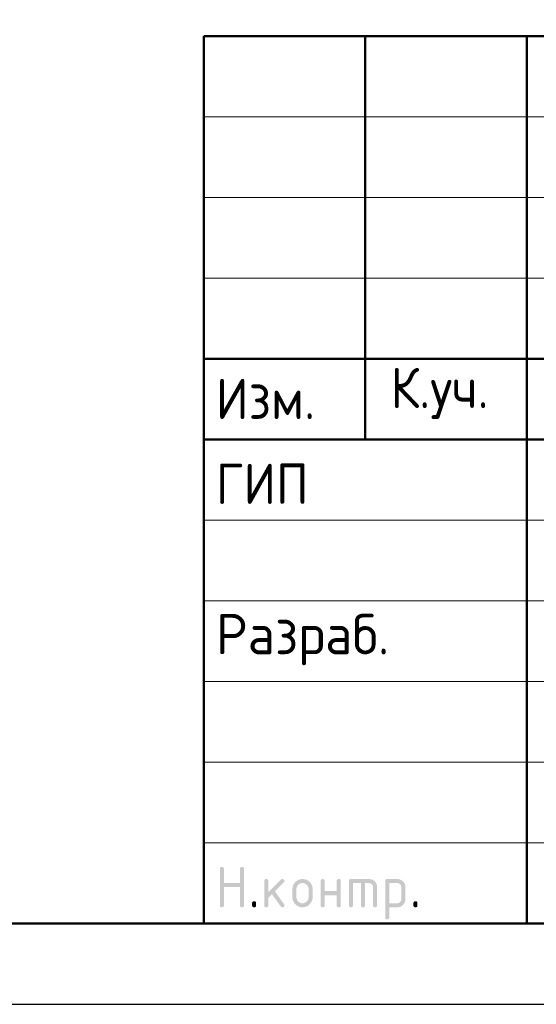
# Model space of a CAD drawing. Header units: millimetres. Extents: x 0 to 50400, y 0 to 35640.
# Tile 9 of 22: x 26231 to 30071, y 0 to 7323. Entities that reach past the tile are written whole.
import ezdxf

# ---------------------------------------------------------------- set-up
doc = ezdxf.new("R2010")
doc.units = ezdxf.units.MM
doc.layers.add('Standard', color=7, linetype='Continuous', lineweight=25)
doc.styles.add('ISOCPEUR', font='txt')

msp = doc.modelspace()

# ---------------------------------------------------------------- hatches: boundary and pattern name
at = {"layer": 'Standard', "linetype": 'Continuous', "lineweight": 25, "transparency": 33554687}
for points in [[(27718.9, 736.5), (27718.9, 1006.5), (27718.9, 1008.4), (27719.1, 1010.1), (27719.4, 1011.7), (27719.8, 1013.1), (27720.3, 1014.5), (27721, 1015.7), (27721.7, 1016.9), (27722.7, 1017.8), (27723.6, 1018.7), (27724.8, 1019.4), (27725.9, 1020.1), (27727.4, 1020.6), (27728.8, 1021.1), (27730.4, 1021.3), (27732, 1021.5), (27733.9, 1021.5), (27735.8, 1021.5), (27737.4, 1021.3), (27739.1, 1021.1), (27740.5, 1020.6), (27741.9, 1020.1), (27743.1, 1019.4), (27744.3, 1018.7), (27745.2, 1017.8), (27746.1, 1016.9), (27746.8, 1015.7), (27747.5, 1014.5), (27748, 1013.1), (27748.5, 1011.7), (27748.7, 1010.1), (27749, 1008.4), (27749, 1006.6), (27749, 901.6), (27868.6, 901.6), (27868.6, 1006.6), (27868.6, 1008.4), (27868.9, 1010.1), (27869.1, 1011.7), (27869.6, 1013.1), (27870, 1014.5), (27870.7, 1015.7), (27871.4, 1016.9), (27872.4, 1017.8), (27873.3, 1018.7), (27874.5, 1019.4), (27875.7, 1020.1), (27877.1, 1020.6), (27878.5, 1021.1), (27880.1, 1021.3), (27881.8, 1021.5), (27883.6, 1021.5), (27885.5, 1021.5), (27887.2, 1021.3), (27888.8, 1021.1), (27890.2, 1020.6), (27891.6, 1020.1), (27892.8, 1019.4), (27894, 1018.7), (27894.9, 1017.8), (27895.9, 1016.9), (27896.6, 1015.7), (27897.3, 1014.5), (27897.7, 1013.1), (27898.2, 1011.7), (27898.4, 1010.1), (27898.7, 1008.4), (27898.7, 1006.5), (27898.7, 736.5), (27898.7, 734.7), (27898.4, 733), (27898.2, 731.4), (27897.7, 730), (27897.3, 728.6), (27896.6, 727.4), (27895.9, 726.2), (27894.9, 725.3), (27894, 724.4), (27892.8, 723.7), (27891.6, 723), (27890.2, 722.5), (27888.8, 722), (27887.2, 721.8), (27885.5, 721.5), (27883.6, 721.5), (27881.8, 721.5), (27880.1, 721.8), (27878.5, 722), (27877.1, 722.5), (27875.7, 723), (27874.5, 723.7), (27873.3, 724.4), (27872.4, 725.3), (27871.4, 726.2), (27870.7, 727.4), (27870, 728.6), (27869.6, 730), (27869.1, 731.4), (27868.9, 733), (27868.6, 734.7), (27868.6, 736.5), (27868.6, 871.5), (27749, 871.5), (27749, 736.5), (27749, 734.7), (27748.7, 733), (27748.5, 731.4), (27748, 730), (27747.5, 728.6), (27746.8, 727.4), (27746.1, 726.2), (27745.2, 725.3), (27744.3, 724.4), (27743.1, 723.7), (27741.9, 723), (27740.5, 722.5), (27739.1, 722), (27737.4, 721.8), (27735.8, 721.5), (27733.9, 721.5), (27732, 721.5), (27730.4, 721.8), (27728.8, 722), (27727.4, 722.5), (27725.9, 723), (27724.8, 723.7), (27723.6, 724.4), (27722.7, 725.3), (27721.7, 726.2), (27721, 727.4), (27720.3, 728.6), (27719.8, 730), (27719.4, 731.4), (27719.1, 733), (27718.9, 734.7)], [(28078.7, 832.8), (28173, 927.1), (28174.1, 928.1), (28175.3, 929), (28176.5, 929.8), (28177.9, 930.3), (28179.2, 930.8), (28180.6, 931.1), (28182.1, 931.4), (28183.7, 931.4), (28185.6, 931.4), (28187.2, 931.1), (28188.9, 930.9), (28190.3, 930.4), (28191.7, 930), (28192.8, 929.3), (28194, 928.6), (28195, 927.6), (28195.9, 926.7), (28196.6, 925.5), (28197.3, 924.3), (28197.8, 922.9), (28198.2, 921.5), (28198.5, 919.9), (28198.7, 918.3), (28198.7, 916.4), (28198.7, 914.9), (28198.4, 913.5), (28198.1, 912.1), (28197.6, 910.8), (28197, 909.5), (28196.1, 908.3), (28195.3, 907.1), (28194.1, 905.9), (28128.3, 840.1), (28195.7, 745.2), (28197.2, 743.1), (28198, 740.9), (28198.7, 738.7), (28198.7, 736.3), (28198.7, 734.5), (28198.5, 732.8), (28198.2, 731.2), (28197.8, 729.9), (28197.3, 728.5), (28196.6, 727.3), (28195.9, 726.2), (28195, 725.2), (28194, 724.3), (28192.8, 723.6), (28191.7, 722.9), (28190.3, 722.5), (28188.9, 722), (28187.2, 721.8), (28185.6, 721.5), (28183.7, 721.5), (28181.7, 721.5), (28179.9, 721.9), (28178.2, 722.3), (28176.6, 723.1), (28175, 723.9), (28173.7, 725.1), (28172.3, 726.3), (28171.2, 727.9), (28106.7, 818.6), (28078.7, 790.6), (28078.7, 736.5), (28078.7, 734.7), (28078.5, 733), (28078.3, 731.4), (28077.8, 730), (28077.3, 728.6), (28076.6, 727.4), (28075.9, 726.2), (28075, 725.3), (28074, 724.4), (28072.9, 723.7), (28071.7, 723), (28070.3, 722.5), (28068.9, 722), (28067.2, 721.8), (28065.6, 721.5), (28063.7, 721.5), (28061.8, 721.5), (28060.2, 721.8), (28058.5, 722), (28057.1, 722.5), (28055.7, 723), (28054.5, 723.7), (28053.4, 724.4), (28052.4, 725.3), (28051.5, 726.2), (28050.8, 727.4), (28050.1, 728.6), (28049.6, 730), (28049.2, 731.4), (28048.9, 733), (28048.7, 734.7), (28048.7, 736.5), (28048.7, 916.4), (28048.7, 918.3), (28048.9, 919.9), (28049.2, 921.5), (28049.6, 922.9), (28050.1, 924.3), (28050.8, 925.5), (28051.5, 926.7), (28052.4, 927.6), (28053.4, 928.6), (28054.5, 929.3), (28055.7, 930), (28057.1, 930.4), (28058.5, 930.9), (28060.2, 931.1), (28061.8, 931.4), (28063.7, 931.4), (28065.6, 931.4), (28067.2, 931.1), (28068.9, 930.9), (28070.3, 930.4), (28071.7, 930), (28072.9, 929.3), (28074, 928.6), (28075, 927.6), (28075.9, 926.7), (28076.6, 925.5), (28077.3, 924.3), (28077.8, 922.9), (28078.3, 921.5), (28078.5, 919.9), (28078.7, 918.3), (28078.7, 916.4)], [(28498.4, 811.4), (28498.4, 736.5), (28498.4, 734.7), (28498.2, 733), (28497.9, 731.4), (28497.5, 730), (28497, 728.6), (28496.3, 727.4), (28495.6, 726.2), (28494.6, 725.3), (28493.7, 724.4), (28492.5, 723.6), (28491.4, 723), (28489.9, 722.5), (28488.5, 722), (28486.9, 721.8), (28485.2, 721.5), (28483.4, 721.5), (28481.5, 721.5), (28479.8, 721.8), (28478.2, 722), (28476.8, 722.5), (28475.4, 723), (28474.2, 723.7), (28473, 724.4), (28472.1, 725.3), (28471.2, 726.2), (28470.5, 727.4), (28469.8, 728.6), (28469.3, 730), (28468.8, 731.4), (28468.6, 733), (28468.3, 734.7), (28468.3, 736.5), (28468.3, 916.4), (28468.3, 918.3), (28468.6, 919.9), (28468.8, 921.5), (28469.3, 922.9), (28469.8, 924.3), (28470.5, 925.5), (28471.2, 926.7), (28472.1, 927.6), (28473, 928.6), (28474.2, 929.3), (28475.4, 930), (28476.8, 930.4), (28478.2, 930.9), (28479.8, 931.1), (28481.5, 931.4), (28483.4, 931.4), (28485.2, 931.4), (28486.9, 931.1), (28488.5, 930.9), (28489.9, 930.4), (28491.4, 930), (28492.5, 929.3), (28493.7, 928.6), (28494.6, 927.6), (28495.6, 926.7), (28496.3, 925.5), (28497, 924.4), (28497.5, 923), (28497.9, 921.5), (28498.2, 919.9), (28498.4, 918.3), (28498.4, 916.4), (28498.4, 841.5), (28588, 841.5), (28588, 916.4), (28588, 918.3), (28588.2, 919.9), (28588.5, 921.5), (28589, 923), (28589.4, 924.4), (28590.1, 925.5), (28590.8, 926.7), (28591.8, 927.6), (28592.7, 928.6), (28593.9, 929.3), (28595.1, 930), (28596.5, 930.4), (28597.9, 930.9), (28599.5, 931.1), (28601.2, 931.4), (28603, 931.4), (28604.9, 931.4), (28606.6, 931.1), (28608.2, 930.9), (28609.6, 930.4), (28611, 930), (28612.2, 929.3), (28613.4, 928.6), (28614.3, 927.6), (28615.2, 926.7), (28615.9, 925.5), (28616.7, 924.3), (28617.1, 922.9), (28617.6, 921.5), (28617.8, 919.9), (28618.1, 918.3), (28618.1, 916.4), (28618.1, 736.5), (28618.1, 734.7), (28617.8, 733), (28617.6, 731.4), (28617.1, 730), (28616.7, 728.6), (28615.9, 727.4), (28615.2, 726.2), (28614.3, 725.3), (28613.4, 724.4), (28612.2, 723.7), (28611, 723), (28609.6, 722.5), (28608.2, 722), (28606.6, 721.8), (28604.9, 721.5), (28603, 721.5), (28601.2, 721.5), (28599.5, 721.8), (28597.9, 722), (28596.5, 722.5), (28595.1, 723), (28593.9, 723.6), (28592.7, 724.4), (28591.8, 725.3), (28590.8, 726.2), (28590.1, 727.4), (28589.4, 728.6), (28589, 730), (28588.5, 731.4), (28588.2, 733), (28588, 734.7), (28588, 736.5), (28588, 811.4)], [(28693.2, 931.4), (28828.1, 931.4), (28831.2, 931.4), (28834.2, 931.1), (28837.2, 930.8), (28840.1, 930.3), (28843, 929.7), (28845.7, 928.9), (28848.5, 928.1), (28851.2, 927), (28853.8, 925.9), (28856.4, 924.5), (28858.9, 923.2), (28861.3, 921.5), (28863.7, 919.9), (28866, 918), (28868.3, 916.1), (28870.5, 913.9), (28872.7, 911.7), (28874.6, 909.4), (28876.5, 907.1), (28878.2, 904.7), (28879.8, 902.3), (28881.2, 899.7), (28882.5, 897.2), (28883.6, 894.5), (28884.7, 891.9), (28885.5, 889.1), (28886.4, 886.3), (28886.9, 883.4), (28887.5, 880.6), (28887.7, 877.6), (28888, 874.5), (28888, 871.4), (28888, 736.5), (28888, 734.7), (28887.8, 733), (28887.5, 731.4), (28887.1, 730), (28886.6, 728.6), (28885.9, 727.4), (28885.2, 726.2), (28884.3, 725.3), (28883.3, 724.4), (28882.1, 723.7), (28881, 723), (28879.6, 722.5), (28878.1, 722), (28876.5, 721.8), (28874.9, 721.5), (28873, 721.5), (28871.1, 721.5), (28869.5, 721.8), (28867.8, 722), (28866.4, 722.5), (28865, 723), (28863.8, 723.6), (28862.7, 724.4), (28861.7, 725.3), (28860.8, 726.2), (28860.1, 727.4), (28859.4, 728.6), (28858.9, 730), (28858.4, 731.4), (28858.2, 733), (28857.9, 734.7), (28857.9, 736.5), (28857.9, 871.4), (28857.9, 874.5), (28857.4, 877.5), (28856.9, 880.4), (28855.8, 883.1), (28854.7, 885.7), (28853.1, 888.1), (28851.5, 890.5), (28849.3, 892.7), (28847.2, 894.8), (28844.8, 896.5), (28842.4, 898.1), (28839.7, 899.2), (28837.1, 900.2), (28834.1, 900.8), (28831.2, 901.3), (28828, 901.3), (28798.1, 901.3), (28798.1, 736.5), (28798.1, 734.7), (28797.9, 733), (28797.6, 731.4), (28797.2, 730), (28796.7, 728.6), (28796, 727.4), (28795.3, 726.2), (28794.4, 725.3), (28793.4, 724.4), (28792.3, 723.6), (28791.1, 723), (28789.7, 722.5), (28788.3, 722), (28786.6, 721.8), (28785, 721.5), (28783.1, 721.5), (28781.2, 721.5), (28779.6, 721.8), (28777.9, 722), (28776.5, 722.5), (28775.1, 723), (28773.9, 723.6), (28772.8, 724.4), (28771.8, 725.3), (28770.9, 726.2), (28770.2, 727.4), (28769.5, 728.6), (28769, 730), (28768.5, 731.4), (28768.3, 733), (28768.1, 734.7), (28768.1, 736.5), (28768.1, 901.3), (28708.2, 901.3), (28708.2, 736.5), (28708.2, 734.7), (28708, 733), (28707.8, 731.4), (28707.3, 730), (28706.8, 728.6), (28706.1, 727.4), (28705.4, 726.2), (28704.5, 725.3), (28703.5, 724.4), (28702.4, 723.6), (28701.2, 723), (28699.8, 722.5), (28698.4, 722), (28696.7, 721.8), (28695.1, 721.5), (28693.2, 721.5), (28691.3, 721.5), (28689.7, 721.8), (28688, 722), (28686.6, 722.5), (28685.2, 723), (28684, 723.7), (28682.9, 724.4), (28681.9, 725.3), (28681, 726.2), (28680.3, 727.4), (28679.6, 728.6), (28679.1, 730), (28678.7, 731.4), (28678.4, 733), (28678.2, 734.7), (28678.2, 736.5), (28678.2, 916.4), (28678.2, 918.3), (28678.4, 919.9), (28678.6, 921.5), (28679.1, 922.9), (28679.6, 924.3), (28680.3, 925.5), (28681, 926.7), (28681.9, 927.6), (28682.9, 928.6), (28684, 929.3), (28685.2, 930), (28686.6, 930.4), (28688, 930.9), (28689.6, 931.1), (28691.3, 931.4)], [(27958.8, 751.6), (27958.8, 753.5), (27959, 755.1), (27959.3, 756.8), (27959.7, 758.2), (27960.2, 759.6), (27960.9, 760.8), (27961.6, 761.9), (27962.5, 762.9), (27963.5, 763.8), (27964.7, 764.5), (27965.8, 765.2), (27967.2, 765.7), (27968.6, 766.2), (27970.3, 766.4), (27971.9, 766.6), (27973.8, 766.6), (27975.7, 766.6), (27977.3, 766.4), (27979, 766.2), (27980.4, 765.7), (27981.8, 765.2), (27983, 764.5), (27984.1, 763.8), (27985.1, 762.9), (27986, 761.9), (27986.7, 760.8), (27987.4, 759.6), (27987.9, 758.2), (27988.4, 756.8), (27988.6, 755.1), (27988.8, 753.5), (27988.8, 751.6), (27988.8, 736.6), (27988.8, 734.7), (27988.6, 733), (27988.4, 731.4), (27987.9, 730), (27987.4, 728.6), (27986.7, 727.4), (27986, 726.2), (27985.1, 725.3), (27984.1, 724.4), (27983, 723.7), (27981.8, 723), (27980.4, 722.5), (27979, 722), (27977.3, 721.8), (27975.7, 721.5), (27973.8, 721.5), (27971.9, 721.5), (27970.3, 721.8), (27968.6, 722), (27967.2, 722.5), (27965.8, 723), (27964.7, 723.7), (27963.5, 724.4), (27962.5, 725.3), (27961.6, 726.2), (27960.9, 727.4), (27960.2, 728.6), (27959.7, 730), (27959.3, 731.4), (27959, 733), (27958.8, 734.7), (27958.8, 736.6)], [(29158, 751.6), (29158, 753.5), (29158.2, 755.1), (29158.4, 756.8), (29158.9, 758.2), (29159.4, 759.6), (29160.1, 760.8), (29160.8, 761.9), (29161.7, 762.9), (29162.6, 763.8), (29163.8, 764.5), (29165, 765.2), (29166.4, 765.7), (29167.8, 766.2), (29169.5, 766.4), (29171.1, 766.6), (29173, 766.6), (29174.9, 766.6), (29176.5, 766.4), (29178.1, 766.2), (29179.6, 765.7), (29181, 765.2), (29182.1, 764.5), (29183.3, 763.8), (29184.3, 762.9), (29185.2, 761.9), (29185.9, 760.8), (29186.6, 759.6), (29187.1, 758.2), (29187.5, 756.8), (29187.8, 755.1), (29188, 753.5), (29188, 751.6), (29188, 736.6), (29188, 734.7), (29187.8, 733), (29187.5, 731.4), (29187.1, 730), (29186.6, 728.6), (29185.9, 727.4), (29185.2, 726.2), (29184.3, 725.3), (29183.3, 724.4), (29182.1, 723.7), (29181, 723), (29179.6, 722.5), (29178.1, 722), (29176.5, 721.8), (29174.9, 721.5), (29173, 721.5), (29171.1, 721.5), (29169.5, 721.8), (29167.8, 722), (29166.4, 722.5), (29165, 723), (29163.8, 723.7), (29162.6, 724.4), (29161.7, 725.3), (29160.8, 726.2), (29160.1, 727.4), (29159.4, 728.6), (29158.9, 730), (29158.4, 731.4), (29158.2, 733), (29158, 734.7), (29158, 736.6)]]:
    msp.add_hatch(color=7, dxfattribs=at).paths.add_polyline_path(points, flags=16)
h = msp.add_hatch(color=7, dxfattribs=at)
h.paths.add_polyline_path([(28258.5, 796.5), (28258.5, 856.4), (28258.5, 860.3), (28258.8, 864.1), (28259.2, 867.8), (28259.9, 871.4), (28260.6, 875), (28261.6, 878.5), (28262.6, 881.9), (28264, 885.3), (28265.3, 888.6), (28267.1, 891.7), (28268.8, 894.9), (28270.8, 897.9), (28272.9, 901), (28275.3, 903.8), (28277.7, 906.7), (28280.4, 909.5), (28283.1, 912.2), (28286, 914.6), (28288.9, 917), (28291.9, 919.1), (28294.9, 921.1), (28298.1, 922.8), (28301.3, 924.5), (28304.6, 925.9), (28307.9, 927.3), (28311.4, 928.3), (28314.8, 929.3), (28318.4, 930), (28322, 930.7), (28325.7, 931), (28329.5, 931.4), (28333.4, 931.4), (28337.3, 931.4), (28341.1, 931), (28344.9, 930.7), (28348.5, 930), (28352.2, 929.3), (28355.6, 928.3), (28359.1, 927.3), (28362.4, 926), (28365.8, 924.6), (28368.9, 922.9), (28372.1, 921.2), (28375.1, 919.2), (28378.1, 917.1), (28381, 914.8), (28383.9, 912.4), (28386.6, 909.7), (28389.3, 907), (28391.6, 904.1), (28394, 901.3), (28396, 898.2), (28398.1, 895.2), (28399.8, 892), (28401.5, 888.9), (28402.8, 885.5), (28404.2, 882.2), (28405.2, 878.7), (28406.2, 875.2), (28406.9, 871.6), (28407.6, 868), (28407.9, 864.2), (28408.2, 860.4), (28408.2, 856.4), (28408.2, 796.5), (28408.2, 792.6), (28407.9, 788.9), (28407.5, 785.1), (28406.9, 781.5), (28406.2, 777.9), (28405.2, 774.4), (28404.1, 771), (28402.8, 767.7), (28401.4, 764.4), (28399.7, 761.2), (28398, 758), (28395.9, 755), (28393.9, 752), (28391.5, 749.1), (28389.1, 746.2), (28386.3, 743.5), (28383.6, 740.7), (28380.7, 738.3), (28377.8, 735.9), (28374.8, 733.9), (28371.8, 731.8), (28368.6, 730.1), (28365.5, 728.4), (28362.2, 727), (28358.8, 725.6), (28355.4, 724.6), (28351.9, 723.6), (28348.3, 722.9), (28344.7, 722.2), (28341, 721.9), (28337.3, 721.5), (28333.4, 721.5), (28329.5, 721.5), (28325.7, 721.9), (28322, 722.2), (28318.4, 722.9), (28314.8, 723.6), (28311.4, 724.6), (28307.9, 725.6), (28304.6, 727), (28301.3, 728.4), (28298.1, 730.1), (28294.9, 731.8), (28291.9, 733.9), (28288.9, 735.9), (28286, 738.3), (28283.1, 740.7), (28280.4, 743.5), (28277.7, 746.2), (28275.3, 749.1), (28272.9, 752), (28270.8, 755), (28268.8, 758), (28267.1, 761.2), (28265.3, 764.4), (28264, 767.7), (28262.6, 771), (28261.6, 774.4), (28260.6, 777.9), (28259.9, 781.5), (28259.2, 785.1), (28258.8, 788.9), (28258.5, 792.6)], flags=16)
h.paths.add_polyline_path([(28378.2, 796.6), (28378.2, 856.6), (28378.2, 861.2), (28377.4, 865.5), (28376.5, 869.9), (28374.9, 873.8), (28373.2, 877.8), (28370.8, 881.4), (28368.3, 885.1), (28365.1, 888.4), (28361.8, 891.7), (28358.1, 894.1), (28354.5, 896.6), (28350.6, 898.3), (28346.6, 899.9), (28342.3, 900.7), (28338, 901.6), (28333.4, 901.6), (28328.7, 901.6), (28324.4, 900.7), (28320.1, 899.9), (28316.2, 898.3), (28312.2, 896.6), (28308.6, 894.1), (28305, 891.7), (28301.7, 888.4), (28298.4, 885.1), (28295.9, 881.4), (28293.5, 877.8), (28291.8, 873.8), (28290.2, 869.9), (28289.4, 865.5), (28288.6, 861.2), (28288.6, 856.6), (28288.6, 796.6), (28288.6, 791.9), (28289.4, 787.5), (28290.2, 783.2), (28291.8, 779.2), (28293.4, 775.2), (28295.9, 771.6), (28298.3, 767.9), (28301.6, 764.7), (28304.8, 761.4), (28308.4, 758.9), (28312.1, 756.5), (28316, 754.9), (28320, 753.2), (28324.3, 752.4), (28328.7, 751.6), (28333.4, 751.6), (28338, 751.6), (28342.3, 752.4), (28346.6, 753.2), (28350.6, 754.9), (28354.5, 756.5), (28358.1, 759), (28361.8, 761.5), (28365.1, 764.8), (28368.3, 768.1), (28370.8, 771.7), (28373.2, 775.3), (28374.9, 779.3), (28376.5, 783.3), (28377.4, 787.6), (28378.2, 791.9)])
h = msp.add_hatch(color=7, dxfattribs=at)
h.paths.add_polyline_path([(28948.1, 916.4), (28948.1, 918.3), (28948.4, 919.9), (28948.6, 921.5), (28949.1, 923), (28949.5, 924.3), (28950.2, 925.5), (28950.9, 926.7), (28951.9, 927.6), (28952.8, 928.6), (28954, 929.3), (28955.1, 930), (28956.5, 930.4), (28957.9, 930.9), (28959.6, 931.1), (28961.2, 931.4), (28963.1, 931.4), (29038, 931.4), (29041.1, 931.4), (29044.1, 931.1), (29047.2, 930.8), (29050.1, 930.3), (29052.9, 929.8), (29055.7, 928.9), (29058.5, 928.1), (29061.2, 927), (29063.8, 925.9), (29066.4, 924.6), (29068.9, 923.2), (29071.3, 921.6), (29073.7, 920), (29076, 918.1), (29078.3, 916.2), (29080.5, 914), (29082.7, 911.8), (29084.6, 909.5), (29086.5, 907.2), (29088.1, 904.8), (29089.7, 902.4), (29091.1, 899.9), (29092.4, 897.3), (29093.5, 894.7), (29094.6, 892), (29095.4, 889.2), (29096.2, 886.5), (29096.8, 883.5), (29097.3, 880.6), (29097.6, 877.6), (29097.8, 874.6), (29097.8, 871.4), (29097.8, 781.5), (29097.8, 778.4), (29097.6, 775.4), (29097.3, 772.4), (29096.8, 769.5), (29096.2, 766.6), (29095.4, 763.8), (29094.6, 761), (29093.5, 758.4), (29092.4, 755.7), (29091.1, 753.2), (29089.7, 750.7), (29088.1, 748.2), (29086.5, 745.8), (29084.6, 743.5), (29082.7, 741.2), (29080.5, 739), (29078.3, 736.8), (29076, 734.9), (29073.8, 733), (29071.3, 731.4), (29068.9, 729.7), (29066.4, 728.4), (29063.9, 727), (29061.2, 725.9), (29058.6, 724.8), (29055.8, 724), (29053, 723.2), (29050.1, 722.6), (29047.2, 722.1), (29044.2, 721.8), (29041.1, 721.5), (29038, 721.5), (28978.2, 721.5), (28978.2, 646.6), (28978.2, 644.8), (28977.9, 643.1), (28977.7, 641.5), (28977.2, 640.1), (28976.8, 638.7), (28976.1, 637.5), (28975.4, 636.3), (28974.4, 635.4), (28973.5, 634.5), (28972.3, 633.8), (28971.1, 633.1), (28969.7, 632.6), (28968.3, 632.1), (28966.7, 631.9), (28965, 631.7), (28963.1, 631.7), (28961.3, 631.7), (28959.6, 631.9), (28958, 632.1), (28956.6, 632.6), (28955.2, 633.1), (28954, 633.8), (28952.8, 634.5), (28951.9, 635.4), (28950.9, 636.3), (28950.2, 637.5), (28949.5, 638.7), (28949.1, 640.1), (28948.6, 641.5), (28948.4, 643.1), (28948.1, 644.8), (28948.1, 646.6)], flags=16)
h.paths.add_polyline_path([(28978.2, 901.3), (28978.2, 751.6), (29037.9, 751.6), (29041, 751.6), (29043.9, 752.1), (29046.8, 752.7), (29049.4, 753.8), (29052.1, 754.9), (29054.5, 756.5), (29056.9, 758.1), (29059.1, 760.3), (29061.3, 762.5), (29062.9, 764.9), (29064.5, 767.4), (29065.6, 770), (29066.7, 772.7), (29067.2, 775.5), (29067.8, 778.4), (29067.8, 781.5), (29067.8, 871.4), (29067.8, 874.6), (29067.2, 877.5), (29066.7, 880.4), (29065.6, 883.1), (29064.6, 885.7), (29062.9, 888.1), (29061.3, 890.5), (29059.2, 892.7), (29057, 894.9), (29054.6, 896.5), (29052.2, 898.1), (29049.6, 899.2), (29046.9, 900.2), (29044, 900.8), (29041.1, 901.3), (29037.9, 901.3)])

# ---------------------------------------------------------------- linework, layer by layer
at = {"layer": 'Standard', "color": 7, "linetype": 'Continuous', "lineweight": 50, "transparency": 33554687}
for p, q in [((27600, 600), (27600, 7200)), ((27600, 7200), (49800, 7200)), ((28800, 4200), (28800, 7200)), ((30000, 600), (30000, 7200)), ((27600, 4800), (35400, 4800)), ((27600, 4800), (35400, 4800)), ((27600, 4200), (35400, 4200)), ((27600, 4200), (35400, 4200))]:
    msp.add_line(p, q, dxfattribs=at)
at = {"layer": 'Standard', "color": 7, "linetype": 'Continuous', "lineweight": 13, "transparency": 33554687}
for p, q in [((27600, 6600), (35400, 6600)), ((27600, 6000), (35400, 6000)), ((27600, 5400), (35400, 5400)), ((27600, 3600), (35400, 3600)), ((27600, 3000), (35400, 3000)), ((27600, 3000), (35400, 3000)), ((27600, 2400), (35400, 2400)), ((27600, 2400), (35400, 2400)), ((27600, 1800), (35400, 1800)), ((27600, 1200), (35400, 1200))]:
    msp.add_line(p, q, dxfattribs=at)
at = {"layer": 'Standard', "color": 7, "linetype": 'Continuous', "lineweight": 25, "transparency": 33554687}
msp.add_line((27600, 600), (49800, 600), dxfattribs=at)
msp.add_line((27600, 600), (49800, 600), dxfattribs=at)
msp.add_line((27600, 600), (49800, 600), dxfattribs=at)
msp.add_lwpolyline([(0, 0), (50400, 0), (50400, 35640), (0, 35640), (0, 0)], close=True, dxfattribs=at)
at = {"layer": 'Standard', "color": 7, "linetype": 'Continuous', "lineweight": 13, "transparency": 33554687}
msp.add_lwpolyline([(50400, 35640), (0, 35640), (0, 0), (50400, 0), (50400, 35640)], dxfattribs=at)
at = {"layer": 'Standard', "color": 7, "linetype": 'Continuous', "lineweight": 50, "transparency": 33554687}
msp.add_lwpolyline([(2400, 35040), (49800, 35040), (49800, 600), (2400, 600), (2400, 35040)], close=True, dxfattribs=at)
at = {"layer": 'Standard', "color": 7, "linetype": 'Continuous', "lineweight": 25, "transparency": 33554687}
msp.add_lwpolyline([(49800, 7200), (27600, 7200), (27600, 600), (49800, 600), (49800, 7200)], dxfattribs=at)

# ---------------------------------------------------------------- texts
at = {"layer": 'Standard', "color": 7, "linetype": 'Continuous', "lineweight": 13, "transparency": 33554687, "insert": (27600, 10438.4), "char_height": 336, "width": 13126.68, "attachment_point": 1, "line_spacing_factor": 1.084337}
msp.add_mtext('\\A1;{\\fISOCPEUR|i0|b0;\\H335.999994;\\W1.000000;\\C7;1. Спецификацию элементов, ведомость деталей см. лист 25}\\P{\\fISOCPEUR|i0|b0;\\H335.999994;\\W1.000000;\\C7;Ведомость расхода стали см. лист 1.1}\\P{\\fISOCPEUR|i0|b0;\\H335.999994;\\W1.000000;\\C7;2. Опалубочный план конструкции стен см. лист 17}\\P{\\fISOCPEUR|i0|b0;\\H335.999994;\\W1.000000;\\C7;3. Узлы см. лист 10 лист 22}\\P{\\fISOCPEUR|i0|b0;\\H335.999994;\\W1.000000;\\C7;4. Сечения см. листы 22...24}\\P', dxfattribs=at)
at = {"layer": 'Standard', "color": 7, "linetype": 'Continuous', "lineweight": 25, "transparency": 33554687, "char_height": 300, "attachment_point": 7, "style": 'ISOCPEUR'}
for s, insert, width in [('\\W0.93;Изм.', (27688.8, 4353), 903.476), ('\\W0.93;К.уч.', (28987.2, 4353), 979.214), ('\\W0.92;ГИП', (27688.8, 3721.5), 827.543), ('\\W0.96;Разраб.', (27688.8, 2521.5), 1567.875)]:
    msp.add_mtext(s, dxfattribs=dict(at, insert=insert, width=width))

doc.saveas('drawing.dxf')
